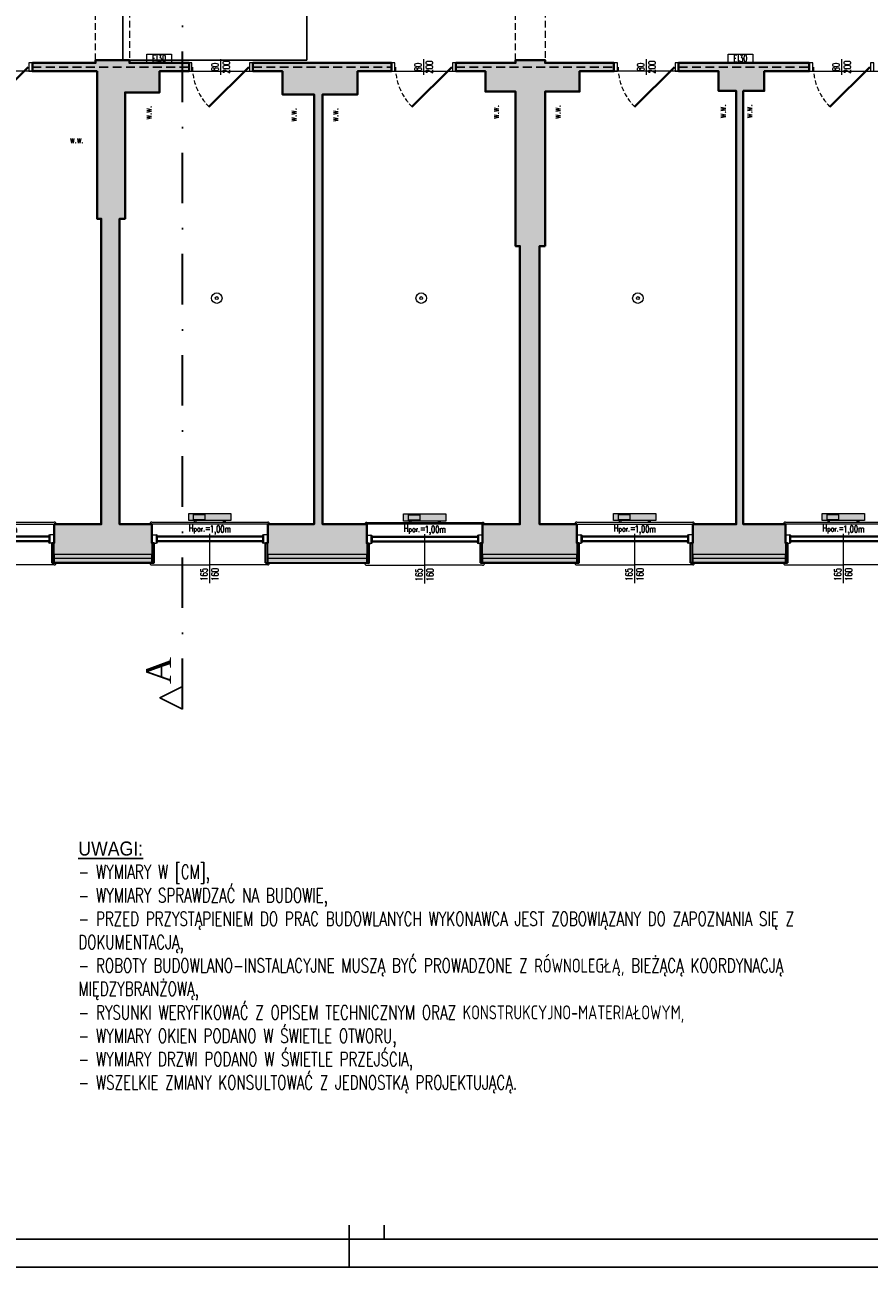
# Model space of a CAD drawing. Header units: millimetres. Extents: x 49320 to 60117, y -4209 to 20568.
# Tile 80 of 252: x 52059 to 53261, y -558 to 1211. Entities that reach past the tile are written whole.
import ezdxf
from ezdxf.enums import TextEntityAlignment as Align

# ---------------------------------------------------------------- set-up
doc = ezdxf.new("R2010")
doc.units = ezdxf.units.MM
for name, pattern in [('DASHED', [19.05, 12.7, -6.35]), ('Kreski-Krotkie', [4.7625, 3.175, -1.5875]), ('Kropki i Kreski', [72, 36, -18, 0, -18])]:
    doc.linetypes.add(name, pattern=pattern)
doc.layers.add('_AA powierzchnia', color=3, linetype='Continuous', lineweight=25, plot=False)
doc.layers.add('_HD-POMOC_1', color=251, linetype='Continuous', lineweight=0, plot=False)
for name, color, linetype, lineweight in [('_AA przekroje', 7, 'Continuous', 40), ('_AA wymiary', 7, 'Continuous', 13), ('_HD-DREWNO_PRZEKRÓJ', 251, 'Continuous', 40), ('_HD-DREWNO_PRZERYW', 251, 'Kreski-Krotkie', 9), ('_HD-DREWNO_WIDOK', 251, 'Continuous', 18), ('_HD-ELE_PPOŻ', 251, 'Continuous', 30), ('_HD-INWENTARYZACJA_PRZERYW', 251, 'Kreski-Krotkie', 9), ('_HD-OCIEPLENIE', 251, 'BATTING', 0), ('_HD-OKNA', 251, 'Continuous', 0), ('_HD-OPISY', 251, 'Continuous', 0), ('_HD-PPOŻ030', 251, 'DASHED', 40), ('_HD-PPOŻ_WIDOK', 251, 'Continuous', 18), ('_HD-SAN_CO', 251, 'Continuous', 30), ('_HD-SZKŁO_WIDOK', 251, 'Continuous', 18), ('_HD-TWORZYWA_SZTUCZNE_WIDOK', 251, 'Continuous', 18), ('_HD-WENTYLACJA', 251, 'Continuous', 0), ('_mt_opisy konstrukcyjne', 7, 'Continuous', 25), ('M_Ramki do druku', 7, 'Continuous', 25), ('M_Ramki rysunków', 2, 'Continuous', 25)]:
    doc.layers.add(name, color=color, linetype=linetype, lineweight=lineweight)
doc.layers.add('_HD-KRESKOWANIE_PEŁNE', color=7, linetype='Continuous', lineweight=0, true_color=0xbfbfbf)
doc.layers.add('_HD-PRZEKRÓJ_BUDOWLANA', color=7, linetype='Continuous', lineweight=40, true_color=0x616161)
doc.layers.add('M_Ramki markery', color=1, linetype='Continuous')
doc.layers.add('RAMKA', color=3, linetype='Continuous')
doc.styles.add('_HD_Romans', font='romans.shx', dxfattribs={"width": 0.7, "height": 18})
doc.styles.add('MCAD_TS', font='GENISO.SHX', dxfattribs={"width": 0.8})
doc.styles.add('MIREK 100', font='txt', dxfattribs={"height": 10})
doc.linetypes.add('BATTING', pattern='A,0.00254,-2.54,[134,ltypeshp.shx,S=2.54,R=0,X=-2.54,Y=0],-5.08,[134,ltypeshp.shx,S=2.54,R=180,X=2.54,Y=0],-2.54', length=10.16254)

# ---------------------------------------------------------------- blocks, each defined once
blk = doc.blocks.new('*U5')
at = {"layer": '_HD-WENTYLACJA'}
blk.add_lwpolyline([(0, 0, 0, 12, 0), (20, 0, 0, 0, 0), (84.5, 0, 0, 0, 0)], format="xyseb", dxfattribs=at)
at = {"layer": '_HD-WENTYLACJA', "style": '_HD_Romans', "width": 0.7}
blk.add_attdef('WENTYLACJA', (35, 5), '', height=20, dxfattribs=at)
blk = doc.blocks.new('*U55')
at = {"layer": '_HD-DREWNO_PRZEKRÓJ'}
blk.add_line((86, 0), (29.4, -56.6), dxfattribs=at)
at = {"layer": '_HD-DREWNO_PRZERYW', "ltscale": 2}
blk.add_arc((86, 0), 80, 180, 225, dxfattribs=at)
at = {"layer": '_HD-DREWNO_WIDOK'}
for points in [[(5, 6), (0, 6), (0, -6), (5, -6)], [(92, 6), (87, 6), (87, -6), (92, -6)]]:
    blk.add_lwpolyline(points, close=True, dxfattribs=at)
at = {"layer": '_HD-OPISY'}
blk.add_line((46, 11.2), (46, -11.2), dxfattribs=at)
at = {"layer": '_HD-OPISY', "style": '_HD_Romans', "width": 0.7}
blk.add_attdef('SZEROKOŚĆ', text='', height=10, rotation=90, dxfattribs=at).set_placement((46, 0), align=Align.BOTTOM_CENTER)
blk.add_attdef('WYSOKOŚĆ', text='', height=10, rotation=90, dxfattribs=at).set_placement((49, 0), align=Align.TOP_CENTER)
blk = doc.blocks.new('*U13')
at = {"layer": '_HD-OPISY'}
for p, q in [((82.5, -13), (82.5, 13.2)), ((82.5, -57), (82.5, -13))]:
    blk.add_line(p, q, dxfattribs=at)
at = {"layer": '_HD-SZKŁO_WIDOK'}
for p, q in [((159, 10), (6, 10)), ((159, 8.5), (6, 8.5)), ((159, 3.5), (6, 3.5)), ((159, 2), (6, 2))]:
    blk.add_line(p, q, dxfattribs=at)
at = {"layer": '_HD-TWORZYWA_SZTUCZNE_WIDOK'}
for p, q in [((0, 30), (82.5, 30)), ((82.5, 30), (165, 30)), ((0, 12), (6, 12)), ((0, 0), (6, 0)), ((6, 12), (6, 0)), ((7.5, 8.5), (7.5, 3.5)), ((157.5, 8.5), (157.5, 3.5)), ((165, 12), (159, 12)), ((159, 12), (159, 0)), ((165, 0), (159, 0)), ((0, -31), (82.5, -31)), ((165, -31), (82.5, -31))]:
    blk.add_line(p, q, dxfattribs=at)
for centre, radius, start, end in [((0, 27), 3, 90, 180), ((165, 27), 3, 0, 90), ((6, 10), 2, 0, 90), ((6, 2), 2, 270, 0), ((159, 10), 2, 90, 180), ((159, 2), 2, 180, 270), ((0, -28), 3, 180, 270), ((165, -28), 3, 270, 0)]:
    blk.add_arc(centre, radius, start, end, dxfattribs=at)
at = {"layer": '_HD-OPISY', "insert": (52.5, 20.2), "char_height": 10, "width": 33.48, "attachment_point": 4, "style": '_HD_Romans'}
blk.add_mtext('\\pxql;H{\\H0.75x;par.}=', dxfattribs=at)
at = {"layer": '_HD-OPISY', "style": '_HD_Romans', "width": 0.7}
blk.add_attdef('PARAPET', text='', height=10, dxfattribs=at).set_placement((82.5, 20.2), align=Align.MIDDLE_LEFT)
blk.add_attdef('SZEROKOŚĆ', text='', height=10, rotation=90, dxfattribs=at).set_placement((82.5, -44.5), align=Align.BOTTOM_CENTER)
blk.add_attdef('WYSOKOŚĆ', text='', height=10, rotation=90, dxfattribs=at).set_placement((85, -44.5), align=Align.TOP_CENTER)
blk = doc.blocks.new('G$C0D909F68')
at = {"layer": '_AA przekroje', "color": 7, "linetype": 'Kropki i Kreski', "lineweight": 35, "ltscale": 2}
blk.add_line((0, -2025.9), (0, 0), dxfattribs=at)
at = {"layer": '_AA przekroje', "color": 7, "linetype": 'Continuous', "lineweight": 25, "flags": 128}
blk.add_lwpolyline([(0, -2025.9), (0, -1993.6), (-32.2, -2009.8)], close=True, dxfattribs=at)
at = {"layer": '_AA przekroje', "insert": (-51.6, -1990.2), "char_height": 35.306, "width": 113.001, "attachment_point": 1, "rotation": 90, "style": 'MIREK 100'}
blk.add_mtext('{\\fTimes New Roman|b0|i0|c238|p18;A}', dxfattribs=at)
blk = doc.blocks.new('*U554')
at = {"layer": 'M_Ramki do druku'}
blk.add_line((320, 4), (320, 0), dxfattribs=at)
at = {"layer": 'M_Ramki markery'}
for p, q in [((320, 6), (320, 4)), ((325, 6), (325, 4))]:
    blk.add_line(p, q, dxfattribs=at)
at = {"layer": 'M_Ramki rysunków', "color": 0, "linetype": 'ByBlock', "lineweight": -2}
blk.add_lwpolyline([(20, 4), (20, 293), (506, 293), (506, 4)], close=True, dxfattribs=at)
at = {"layer": 'M_Ramki do druku', "style": 'MCAD_TS', "width": 0.8}
for tag, p in [('KOMENTARZ', (11.54, 30.57)), ('RYSUNEK', (15.28, 30.57)), ('DATA', (19.02, 30.57))]:
    blk.add_attdef(tag, p, '', height=2, rotation=90, dxfattribs=at)

msp = doc.modelspace()

# ---------------------------------------------------------------- hatches: boundary and pattern name
at = {"layer": '_HD-KRESKOWANIE_PEŁNE', "ltscale": 3, "transparency": 33554687}
h = msp.add_hatch(color=256, dxfattribs=at)
h.dxf.hatch_style = 1
h.paths.add_polyline_path([(52161.58, 1144.93), (52069.58, 1144.93), (52069.58, 1156.93), (52159.58, 1156.93), (52159.58, 1160.93), (52207.58, 1160.93), (52207.58, 1156.93), (52292.58, 1156.93), (52292.58, 1144.93), (52250.58, 1144.93), (52250.58, 1114.93), (52201.58, 1114.93), (52201.58, 934.93), (52193.58, 934.93), (52193.58, 499.93), (52239.58, 499.93), (52239.58, 472.93), (52242.58, 472.93), (52242.58, 444.93), (52097.58, 444.93), (52097.58, 472.93), (52100.58, 472.93), (52100.58, 499.93), (52167.58, 499.93), (52167.58, 934.93), (52161.58, 934.93)])
h = msp.add_hatch(color=256, dxfattribs=at)
h.dxf.hatch_style = 1
h.paths.add_polyline_path([(52383.58, 1156.93), (52383.58, 1144.93), (52425.58, 1144.93), (52425.58, 1111.93), (52470.58, 1111.93), (52470.58, 499.93), (52404.58, 499.93), (52404.58, 472.93), (52401.58, 472.93), (52401.58, 444.93), (52548.58, 444.43), (52548.58, 472.43), (52545.58, 472.43), (52545.58, 499.93), (52482.58, 499.93), (52482.58, 1111.93), (52532.58, 1111.93), (52532.58, 1144.93), (52580.58, 1144.93), (52580.58, 1156.93)])
h = msp.add_hatch(color=256, dxfattribs=at)
h.dxf.hatch_style = 1
h.paths.add_polyline_path([(52799.58, 895.93), (52799.58, 1115.93), (52848.58, 1115.93), (52848.58, 1144.93), (52897.58, 1144.93), (52897.58, 1156.93), (52799.58, 1156.93), (52799.58, 1160.93), (52757.58, 1160.93), (52757.58, 1156.93), (52672.58, 1156.93), (52672.58, 1144.93), (52714.58, 1144.93), (52714.58, 1115.93), (52757.58, 1115.93), (52757.58, 895.93), (52763.58, 895.93), (52763.58, 499.93), (52710.58, 499.93), (52710.58, 472.93), (52707.58, 472.93), (52707.58, 444.93), (52847.58, 444.93), (52847.58, 472.93), (52844.58, 472.93), (52844.58, 499.93), (52791.58, 499.93), (52791.58, 895.93)])
h = msp.add_hatch(color=256, dxfattribs=at)
h.dxf.hatch_style = 1
h.paths.add_polyline_path([(53175.58, 1156.93), (52999.58, 1156.93), (52989.58, 1156.93), (52989.58, 1144.93), (53046.58, 1144.93), (53046.58, 1116.93), (53071.58, 1116.93), (53071.58, 499.93), (53009.58, 499.93), (53009.58, 472.93), (53006.58, 472.93), (53006.58, 444.93), (53144.58, 444.93), (53144.58, 472.93), (53141.58, 472.93), (53141.58, 499.93), (53081.58, 499.93), (53081.58, 1116.93), (53111.58, 1116.93), (53111.58, 1144.93), (53175.58, 1144.93)])
at = {"layer": '_HD-KRESKOWANIE_PEŁNE', "transparency": 33554687}
h = msp.add_hatch(color=256, dxfattribs=at)
h.dxf.hatch_style = 1
h.paths.add_polyline_path([(52292.08, 504.93), (52292.08, 514.93), (52352.08, 514.93), (52352.08, 504.93)])
h.paths.add_polyline_path([(52300.08, 504.93), (52300.08, 502.93), (52302.58, 502.93), (52302.58, 504.93)])
h.paths.add_polyline_path([(52344.08, 504.93), (52344.08, 502.93), (52341.58, 502.93), (52341.58, 504.93)])
h = msp.add_hatch(color=256, dxfattribs=at)
h.dxf.hatch_style = 1
h.paths.add_polyline_path([(52598.08, 504.43), (52598.08, 514.43), (52658.08, 514.43), (52658.08, 504.43)])
h.paths.add_polyline_path([(52606.08, 504.43), (52606.08, 502.43), (52608.58, 502.43), (52608.58, 504.43)])
h.paths.add_polyline_path([(52650.08, 504.43), (52650.08, 502.43), (52647.58, 502.43), (52647.58, 504.43)])
h = msp.add_hatch(color=256, dxfattribs=at)
h.dxf.hatch_style = 1
h.paths.add_polyline_path([(52897.08, 504.93), (52897.08, 514.93), (52957.08, 514.93), (52957.08, 504.93)])
h.paths.add_polyline_path([(52905.08, 504.93), (52905.08, 502.93), (52907.58, 502.93), (52907.58, 504.93)])
h.paths.add_polyline_path([(52949.08, 504.93), (52949.08, 502.93), (52946.58, 502.93), (52946.58, 504.93)])
h = msp.add_hatch(color=256, dxfattribs=at)
h.dxf.hatch_style = 1
h.paths.add_polyline_path([(53194.08, 504.93), (53194.08, 514.93), (53254.08, 514.93), (53254.08, 504.93)])
h.paths.add_polyline_path([(53202.08, 504.93), (53202.08, 502.93), (53204.58, 502.93), (53204.58, 504.93)])
h.paths.add_polyline_path([(53246.08, 504.93), (53246.08, 502.93), (53243.58, 502.93), (53243.58, 504.93)])
h = msp.add_hatch(color=256, dxfattribs=at)
h.dxf.hatch_style = 1
h.paths.add_polyline_path([(52100.58, 472.93), (52097.58, 472.93), (52097.58, 444.93), (52100.58, 444.93)])
h = msp.add_hatch(color=256, dxfattribs=at)
h.dxf.hatch_style = 1
h.paths.add_polyline_path([(52242.58, 472.93), (52239.58, 472.93), (52239.58, 444.93), (52242.58, 444.93)])
h = msp.add_hatch(color=256, dxfattribs=at)
h.dxf.hatch_style = 1
h.paths.add_polyline_path([(52404.58, 472.93), (52401.58, 472.93), (52401.58, 444.93), (52404.58, 444.93)])
h = msp.add_hatch(color=256, dxfattribs=at)
h.dxf.hatch_style = 1
h.paths.add_polyline_path([(52548.58, 472.93), (52545.58, 472.93), (52545.58, 444.93), (52548.58, 444.93)])
h = msp.add_hatch(color=256, dxfattribs=at)
h.dxf.hatch_style = 1
h.paths.add_polyline_path([(52710.58, 472.93), (52707.58, 472.93), (52707.58, 444.93), (52710.58, 444.93)])
h = msp.add_hatch(color=256, dxfattribs=at)
h.dxf.hatch_style = 1
h.paths.add_polyline_path([(52847.58, 472.93), (52844.58, 472.93), (52844.58, 444.93), (52847.58, 444.93)])
h = msp.add_hatch(color=256, dxfattribs=at)
h.dxf.hatch_style = 1
h.paths.add_polyline_path([(53009.58, 472.93), (53006.58, 472.93), (53006.58, 444.93), (53009.58, 444.93)])
h = msp.add_hatch(color=256, dxfattribs=at)
h.dxf.hatch_style = 1
h.paths.add_polyline_path([(53144.58, 472.93), (53141.58, 472.93), (53141.58, 444.93), (53144.58, 444.93)])
h = msp.add_hatch(color=256, dxfattribs=at)
h.dxf.hatch_style = 1
h.paths.add_polyline_path([(52239.58, 456.93), (52100.58, 456.93), (52100.58, 444.93), (52239.58, 444.93)])
h = msp.add_hatch(color=256, dxfattribs=at)
h.dxf.hatch_style = 1
h.paths.add_polyline_path([(52404.58, 444.93), (52545.58, 444.93), (52545.58, 456.93), (52404.58, 456.93)])
h = msp.add_hatch(color=256, dxfattribs=at)
h.dxf.hatch_style = 1
h.paths.add_polyline_path([(52710.58, 444.93), (52844.58, 444.93), (52844.58, 456.93), (52710.58, 456.93)])
h = msp.add_hatch(color=256, dxfattribs=at)
h.dxf.hatch_style = 1
h.paths.add_polyline_path([(53009.58, 444.93), (53141.58, 444.93), (53141.58, 456.93), (53009.58, 456.93)])

# ---------------------------------------------------------------- linework, layer by layer
at = {"layer": '_AA powierzchnia'}
msp.add_lwpolyline([(52198.08, 1606.93), (52477.08, 1606.93), (52477.08, 1372.93), (52356.08, 1372.94), (52356.08, 1337.93), (52460.14, 1337.93), (52460.14, 1160.93), (52198.08, 1160.93), (52198.08, 1337.93), (52211.08, 1337.93), (52211.08, 1372.93), (52198.08, 1372.93), (52198.08, 1606.93)], dxfattribs=at)
at = {"layer": '_HD-ELE_PPOŻ', "linetype": 'ByBlock', "lineweight": 0}
for centre, radius in [((52332.08, 821.93), 7.5), ((52332.08, 821.93), 2.08), ((52623.08, 821.93), 7.5), ((52623.08, 821.93), 2.08), ((52931.58, 821.93), 7.5), ((52931.58, 821.93), 2.08)]:
    msp.add_circle(centre, radius, dxfattribs=at)
at = {"layer": '_HD-INWENTARYZACJA_PRZERYW', "ltscale": 3}
for points in [[(52159.58, 1330.93), (52207.58, 1330.93), (52207.58, 1160.93), (52159.58, 1160.93)], [(52757.58, 1330.93), (52799.58, 1330.93), (52799.58, 1160.93), (52757.58, 1160.93)]]:
    msp.add_lwpolyline(points, close=True, dxfattribs=at)
at = {"layer": '_HD-OCIEPLENIE', "ltscale": 0.58}
for points in [[(52239.58, 450.93), (52100.58, 450.93)], [(52545.58, 450.93), (52404.58, 450.93)], [(52844.58, 450.93), (52710.58, 450.93)], [(53141.58, 450.93), (53009.58, 450.93)]]:
    msp.add_lwpolyline(points, dxfattribs=at)
at = {"layer": '_HD-OPISY'}
for points in [[(52267.58, 1169.43), (52267.58, 1156.93), (52232.58, 1156.93), (52232.58, 1169.43)], [(53095.08, 1169.43), (53095.08, 1156.93), (53060.08, 1156.93), (53060.08, 1169.43)]]:
    msp.add_lwpolyline(points, close=True, dxfattribs=at)
at = {"layer": '_HD-POMOC_1', "ltscale": 3}
for points in [[(51887.58, 1144.93), (51887.58, 972.93), (51902.58, 972.93), (51902.58, 945.93), (51887.58, 945.93), (51887.58, 499.93), (52167.58, 499.93), (52167.58, 934.93), (52161.58, 934.93), (52161.58, 1144.93)], [(52201.58, 1114.93), (52250.58, 1114.93), (52250.58, 1144.93), (52425.58, 1144.93), (52425.58, 1111.93), (52470.58, 1111.93), (52470.58, 499.93), (52193.58, 499.93), (52193.58, 934.93), (52201.58, 934.93)], [(52482.58, 1111.93), (52532.58, 1111.93), (52532.58, 1144.93), (52714.58, 1144.93), (52714.58, 1115.93), (52757.58, 1115.93), (52757.58, 895.93), (52763.58, 895.93), (52763.58, 499.93), (52482.58, 499.93)], [(53071.58, 1116.93), (53046.58, 1116.93), (53046.58, 1144.93), (52848.58, 1144.93), (52848.58, 1115.93), (52799.58, 1115.93), (52799.58, 895.93), (52791.58, 895.93), (52791.58, 499.93), (53071.58, 499.93)], [(53081.58, 1116.93), (53111.58, 1116.93), (53111.58, 1144.93), (53355.58, 1144.93), (53355.58, 499.93), (53081.58, 499.93)]]:
    msp.add_lwpolyline(points, close=True, dxfattribs=at)
at = {"layer": '_HD-PPOŻ030', "lineweight": 25}
for points in [[(52069.58, 1150.93), (52292.58, 1150.93)], [(52383.58, 1150.93), (52580.58, 1150.93)], [(52672.58, 1150.93), (52897.58, 1150.93)], [(52989.58, 1150.93), (53175.58, 1150.93)]]:
    msp.add_lwpolyline(points, dxfattribs=at)
at = {"layer": '_HD-PRZEKRÓJ_BUDOWLANA', "ltscale": 1.5}
for points in [[(52161.58, 1144.93), (52069.58, 1144.93), (52069.58, 1156.93), (52159.58, 1156.93), (52159.58, 1160.93), (52207.58, 1160.93), (52207.58, 1156.93), (52292.58, 1156.93), (52292.58, 1144.93), (52250.58, 1144.93), (52250.58, 1114.93), (52201.58, 1114.93), (52201.58, 934.93), (52193.58, 934.93), (52193.58, 499.93), (52239.58, 499.93), (52239.58, 472.93), (52242.58, 472.93), (52242.58, 444.93), (52097.58, 444.93), (52097.58, 472.93), (52100.58, 472.93), (52100.58, 499.93), (52167.58, 499.93), (52167.58, 934.93), (52161.58, 934.93)], [(52799.58, 895.93), (52799.58, 1115.93), (52848.58, 1115.93), (52848.58, 1144.93), (52897.58, 1144.93), (52897.58, 1156.93), (52799.58, 1156.93), (52799.58, 1160.93), (52757.58, 1160.93), (52757.58, 1156.93), (52672.58, 1156.93), (52672.58, 1144.93), (52714.58, 1144.93), (52714.58, 1115.93), (52757.58, 1115.93), (52757.58, 895.93), (52763.58, 895.93), (52763.58, 499.93), (52710.58, 499.93), (52710.58, 472.93), (52707.58, 472.93), (52707.58, 444.93), (52847.58, 444.93), (52847.58, 472.93), (52844.58, 472.93), (52844.58, 499.93), (52791.58, 499.93), (52791.58, 895.93)], [(52989.58, 1144.93), (53046.58, 1144.93), (53046.58, 1116.93), (53071.58, 1116.93), (53071.58, 499.93), (53009.58, 499.93), (53009.58, 472.93), (53006.58, 472.93), (53006.58, 444.93), (53144.58, 444.93), (53144.58, 472.93), (53141.58, 472.93), (53141.58, 499.93), (53081.58, 499.93), (53081.58, 1116.93), (53111.58, 1116.93), (53111.58, 1144.93), (53175.58, 1144.93), (53175.58, 1156.93), (52999.58, 1156.93), (52989.58, 1156.93)]]:
    msp.add_lwpolyline(points, close=True, dxfattribs=at)
msp.add_lwpolyline([(52383.58, 1156.93), (52383.58, 1144.93), (52425.58, 1144.93), (52425.58, 1111.93), (52470.58, 1111.93), (52470.58, 499.93), (52404.58, 499.93), (52404.58, 472.93), (52401.58, 472.93), (52401.58, 444.93), (52548.58, 444.43), (52548.58, 472.43), (52545.58, 472.43), (52545.58, 499.93), (52482.58, 499.93), (52482.58, 1111.93), (52532.58, 1111.93), (52532.58, 1144.93), (52580.58, 1144.93), (52580.58, 1156.93), (52383.58, 1156.93)], dxfattribs=at)
at = {"layer": '_HD-SAN_CO', "lineweight": 20}
for points in [[(52292.08, 504.93), (52292.08, 504.93), (52292.08, 514.93), (52352.08, 514.93), (52352.08, 504.93)], [(52299.08, 505.93), (52299.08, 505.93), (52299.08, 513.93), (52315.08, 513.93), (52315.08, 505.93)], [(52598.08, 504.43), (52598.08, 504.43), (52598.08, 514.43), (52658.08, 514.43), (52658.08, 504.43)], [(52605.08, 505.43), (52605.08, 505.43), (52605.08, 513.43), (52621.08, 513.43), (52621.08, 505.43)], [(52897.08, 504.93), (52897.08, 504.93), (52897.08, 514.93), (52957.08, 514.93), (52957.08, 504.93)], [(52904.08, 505.93), (52904.08, 505.93), (52904.08, 513.93), (52920.08, 513.93), (52920.08, 505.93)], [(53194.08, 504.93), (53194.08, 504.93), (53194.08, 514.93), (53254.08, 514.93), (53254.08, 504.93)], [(53201.08, 505.93), (53201.08, 505.93), (53201.08, 513.93), (53217.08, 513.93), (53217.08, 505.93)]]:
    msp.add_lwpolyline(points, close=True, dxfattribs=at)
for points in [[(52300.08, 504.93), (52300.08, 502.93), (52302.58, 502.93), (52302.58, 504.93), (52300.08, 504.93)], [(52344.08, 504.93), (52344.08, 502.93), (52341.58, 502.93), (52341.58, 504.93), (52344.08, 504.93)], [(52606.08, 504.43), (52606.08, 502.43), (52608.58, 502.43), (52608.58, 504.43), (52606.08, 504.43)], [(52650.08, 504.43), (52650.08, 502.43), (52647.58, 502.43), (52647.58, 504.43), (52650.08, 504.43)], [(52905.08, 504.93), (52905.08, 502.93), (52907.58, 502.93), (52907.58, 504.93), (52905.08, 504.93)], [(52949.08, 504.93), (52949.08, 502.93), (52946.58, 502.93), (52946.58, 504.93), (52949.08, 504.93)], [(53202.08, 504.93), (53202.08, 502.93), (53204.58, 502.93), (53204.58, 504.93), (53202.08, 504.93)], [(53246.08, 504.93), (53246.08, 502.93), (53243.58, 502.93), (53243.58, 504.93), (53246.08, 504.93)]]:
    msp.add_lwpolyline(points, dxfattribs=at)
at = {"layer": '_HD-TWORZYWA_SZTUCZNE_WIDOK'}
for points in [[(52100.58, 472.93), (52097.58, 472.93), (52097.58, 444.93), (52100.58, 444.93)], [(52242.58, 472.93), (52239.58, 472.93), (52239.58, 444.93), (52242.58, 444.93)], [(52404.58, 472.93), (52401.58, 472.93), (52401.58, 444.93), (52404.58, 444.93)], [(52548.58, 472.93), (52545.58, 472.93), (52545.58, 444.93), (52548.58, 444.93)], [(52710.58, 472.93), (52707.58, 472.93), (52707.58, 444.93), (52710.58, 444.93)], [(52847.58, 472.93), (52844.58, 472.93), (52844.58, 444.93), (52847.58, 444.93)], [(53009.58, 472.93), (53006.58, 472.93), (53006.58, 444.93), (53009.58, 444.93)], [(53144.58, 472.93), (53141.58, 472.93), (53141.58, 444.93), (53144.58, 444.93)], [(52239.58, 456.93), (52100.58, 456.93), (52100.58, 444.93), (52239.58, 444.93)], [(52404.58, 444.93), (52545.58, 444.93), (52545.58, 456.93), (52404.58, 456.93)], [(52710.58, 444.93), (52844.58, 444.93), (52844.58, 456.93), (52710.58, 456.93)], [(53009.58, 444.93), (53141.58, 444.93), (53141.58, 456.93), (53009.58, 456.93)]]:
    msp.add_lwpolyline(points, close=True, dxfattribs=at)
at = {"layer": 'RAMKA', "color": 0, "ltscale": 0.8}
msp.add_lwpolyline([(49320.41, 2411.75), (54420.41, 2411.75), (54420.41, -558.25), (49320.41, -558.25)], close=True, dxfattribs=at)

# ---------------------------------------------------------------- block references
at = {"color": 0, "xscale": 10, "yscale": 10, "zscale": 10}
msp.add_blockref('*U554', (49320.41, -558.25), dxfattribs=at)
at = {"layer": '_AA przekroje'}
msp.add_blockref('G$C0D909F68', (52283.32, 2262.4), dxfattribs=at)
at = {"layer": '_AA wymiary'}
for p in [(51977.58, 1150.93), (52291.58, 1150.93), (52580.58, 1150.93), (52897.58, 1150.93), (53175.58, 1150.93)]:
    msp.add_blockref('*U55', p, dxfattribs=at).add_auto_attribs({'SZEROKOŚĆ': '80', 'WYSOKOŚĆ': '200'})
at = {"layer": '_HD-OKNA'}
for p in [(51935.58, 472.93), (52239.58, 472.93), (52545.58, 472.43), (52844.58, 472.93), (53141.58, 472.93)]:
    msp.add_blockref('*U13', p, dxfattribs=at).add_auto_attribs({'SZEROKOŚĆ': '165', 'WYSOKOŚĆ': '160', 'PARAPET': '1,00m'})
at = {"layer": '_HD-WENTYLACJA'}
ref = msp.add_blockref('*U5', (52241.75, 1114.93), dxfattribs=dict(at, xscale=-0.5, yscale=0.5, zscale=0.5, rotation=89.99999999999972))
ref.add_attrib('WENTYLACJA', 'w.w.', (52239.25, 1076.43), dxfattribs={"height": 10, "rotation": 90, "style": '_HD_Romans', "width": 0.7})
ref = msp.add_blockref('*U5', (52448.08, 1111.93), dxfattribs=dict(at, xscale=-0.5, yscale=0.5, zscale=0.5, rotation=89.99999999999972))
ref.add_attrib('WENTYLACJA', 'w.w.', (52445.58, 1073.43), dxfattribs={"height": 10, "rotation": 90, "style": '_HD_Romans', "width": 0.7})
ref = msp.add_blockref('*U5', (52507.58, 1111.93), dxfattribs=dict(at, xscale=-0.5, yscale=0.5, zscale=0.5, rotation=89.99999999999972))
ref.add_attrib('WENTYLACJA', 'w.w.', (52505.08, 1073.43), dxfattribs={"height": 10, "rotation": 90, "style": '_HD_Romans', "width": 0.7})
ref = msp.add_blockref('*U5', (52736.08, 1115.93), dxfattribs=dict(at, xscale=-0.5, yscale=0.5, zscale=0.5, rotation=89.99999999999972))
ref.add_attrib('WENTYLACJA', 'w.w.', (52733.58, 1077.43), dxfattribs={"height": 10, "rotation": 90, "style": '_HD_Romans', "width": 0.7})
ref = msp.add_blockref('*U5', (52824.08, 1115.93), dxfattribs=dict(at, xscale=-0.5, yscale=0.5, zscale=0.5, rotation=89.99999999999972))
ref.add_attrib('WENTYLACJA', 'w.w.', (52821.58, 1077.43), dxfattribs={"height": 10, "rotation": 90, "style": '_HD_Romans', "width": 0.7})
ref = msp.add_blockref('*U5', (53059.08, 1116.93), dxfattribs=dict(at, xscale=-0.5, yscale=0.5, zscale=0.5, rotation=89.99999999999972))
ref.add_attrib('WENTYLACJA', 'w.w.', (53056.58, 1078.43), dxfattribs={"height": 10, "rotation": 90, "style": '_HD_Romans', "width": 0.7})
ref = msp.add_blockref('*U5', (53096.58, 1116.93), dxfattribs=dict(at, xscale=-0.5, yscale=0.5, zscale=0.5, rotation=89.99999999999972))
ref.add_attrib('WENTYLACJA', 'w.w.', (53094.08, 1078.43), dxfattribs={"height": 10, "rotation": 90, "style": '_HD_Romans', "width": 0.7})
ref = msp.add_blockref('*U5', (52161.58, 1039.93), dxfattribs=dict(at, xscale=-0.5, yscale=0.5, zscale=0.5, rotation=359.9999999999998))
ref.add_attrib('WENTYLACJA', 'w.w.', (52123.08, 1042.43), dxfattribs={"height": 10, "style": '_HD_Romans', "width": 0.7})

# ---------------------------------------------------------------- texts
at = {"layer": '_HD-PPOŻ_WIDOK', "lineweight": 30, "style": '_HD_Romans', "width": 0.7}
for p in [(52250.08, 1163.18), (53077.58, 1163.18)]:
    msp.add_attdef('EI30', text='EI000', height=10, dxfattribs=at).set_placement(p, align=Align.MIDDLE_CENTER)
at = {"layer": '_mt_opisy konstrukcyjne', "insert": (51184.75, 62.97), "char_height": 20, "width": 913.0635, "attachment_point": 4, "style": '_HD_Romans'}
msp.add_mtext('\\pxql;PROJEKTOWANE ŚCIANY DZIAŁOWE W SYSTEMIE SUCHEJ ZABUDOWY', dxfattribs=at)
at = {"layer": '_mt_opisy konstrukcyjne', "insert": (52134.95, -131.1), "char_height": 20, "width": 1018.298, "attachment_point": 4}
msp.add_mtext('{\\L\\W0.9;\\fArial|b0|i0|c238|p34;UWAGI:\\l\\P\\W0.7;\\Fromans|c0;- WYMIARY W [CM],\\P- WYMIARY SPRAWDZAĆ NA BUDOWIE,\\P- PRZED PRZYSTĄPIENIEM DO PRAC BUDOWLANYCH WYKONAWCA JEST ZOBOWIĄZANY DO ZAPOZNANIA SIĘ Z DOKUMENTACJĄ,\\P- ROBOTY BUDOWLANO-INSTALACYJNE MUSZĄ BYĆ PROWADZONE Z RÓWNOLEGŁĄ, BIEŻĄCĄ KOORDYNACJĄ MIĘDZYBRANŻOWĄ,\\P- RYSUNKI WERYFIKOWAĆ Z OPISEM TECHNICZNYM ORAZ KONSTRUKCYJNO-MATERIAŁOWYM,\\P- WYMIARY OKIEN PODANO W ŚWIETLE OTWORU,\\P- WYMIARY DRZWI PODANO W ŚWIETLE PRZEJŚCIA,\\P- WSZELKIE ZMIANY KONSULTOWAĆ Z JEDNOSTKĄ PROJEKTUJĄCĄ.}', dxfattribs=at)

doc.saveas('drawing.dxf')
